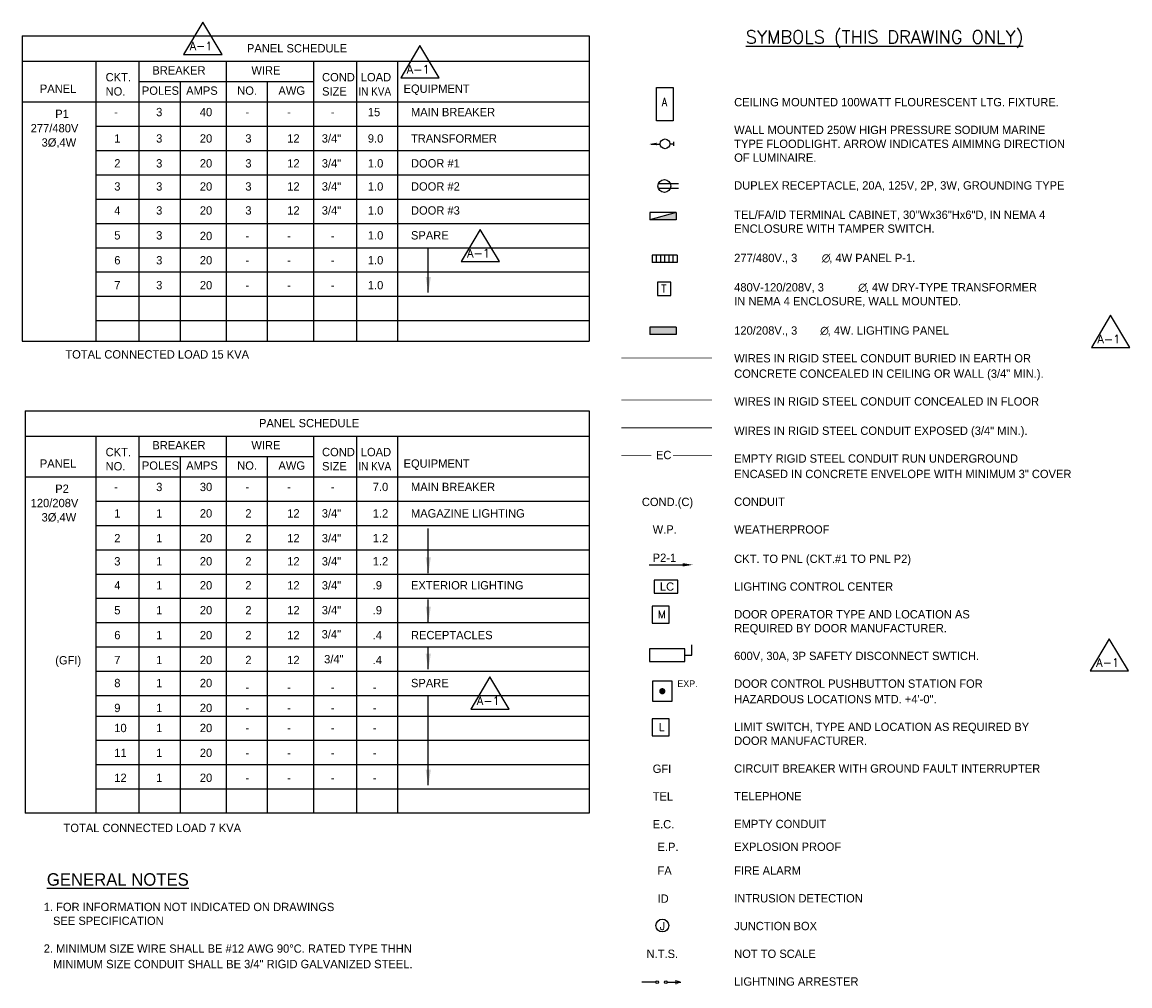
# Model space of a CAD drawing. Extents: x -520 to 3250, y 148 to 2911.
# Tile 4 of 4: x 1608 to 3205, y 1522 to 2911. Entities that reach past the tile are written whole.
import ezdxf
from ezdxf.enums import TextEntityAlignment as Align

# ---------------------------------------------------------------- set-up
doc = ezdxf.new("R2010")
doc.units = 0
doc.header["$LTSCALE"] = 112
doc.header["$MEASUREMENT"] = 0
doc.linetypes.add('CENTER2', pattern=[1.125, 0.75, -0.125, 0.125, -0.125])
doc.linetypes.add('HIDDEN2', pattern=[0.1875, 0.125, -0.0625])
for name, color, linetype in [('101', 1, 'CONTINUOUS'), ('102', 2, 'CONTINUOUS'), ('103', 3, 'CONTINUOUS'), ('E-TEXT', 3, 'CONTINUOUS'), ('ETEXT', 3, 'CONTINUOUS'), ('REV-A1', 2, 'CONTINUOUS')]:
    doc.layers.add(name, color=color, linetype=linetype)
doc.styles.add('L120', font='simplex.shx', dxfattribs={"height": 13.44})
doc.styles.add('SIMPLEX', font='SIMPLEX.shx', dxfattribs={"width": 0.8, "height": 1.322835})
doc.styles.get("Standard").update_dxf_attribs({"font": 'sx-frac.shx'})

# ---------------------------------------------------------------- blocks, each defined once
blk = doc.blocks.new('A-1')
at = {"layer": 'REV-A1'}
blk.add_lwpolyline([(-28, -19.2), (27.5, -19.2), (-0.3, 27.2)], close=True, dxfattribs=at)
at = {"layer": 'REV-A1', "style": 'L120'}
blk.add_text('A-1', height=12, dxfattribs=at).set_placement((-2.8, -13.2), align=Align.CENTER)

msp = doc.modelspace()

# ---------------------------------------------------------------- linework, layer by layer
at = {"layer": '101'}
for p, q in [((1607.5, 2891.8), (1607.5, 2451.5)), ((1607.5, 2855), (2424.8, 2855)), ((1607.5, 2796.5), (2424.8, 2796.5)), ((1713.6, 2761.3), (2424.8, 2761.3)), ((1713.6, 2726.3), (2424.8, 2726.3)), ((1713.6, 2691.3), (2424.8, 2691.3)), ((1713.6, 2656.3), (2424.8, 2656.3)), ((1713.6, 2621.3), (2424.8, 2621.3)), ((1713.6, 2586.3), (2424.8, 2586.3)), ((1713.6, 2551.3), (2424.8, 2551.3)), ((1713.6, 2516.3), (2424.8, 2516.3)), ((1713.6, 2481.3), (2424.8, 2481.3)), ((1607.5, 2451.5), (2424.8, 2451.5)), ((1611.7, 2351.3), (1611.7, 1771.1)), ((1611.7, 2314.6), (2424.8, 2314.6)), ((1611.7, 2256.1), (2424.8, 2256.1)), ((1713.6, 2220.8), (2424.8, 2220.8)), ((1713.6, 2185.8), (2424.8, 2185.8)), ((1713.6, 2150.8), (2424.8, 2150.8)), ((2511.5, 2129.1), (2568.6, 2129.1)), ((1713.6, 2115.8), (2424.8, 2115.8)), ((1713.6, 2080.8), (2424.8, 2080.8)), ((1713.6, 2045.8), (2424.8, 2045.8)), ((1713.6, 2010.8), (2424.8, 2010.8)), ((1713.6, 1975.8), (2424.8, 1975.8)), ((1713.6, 1940.8), (2424.8, 1940.8)), ((1713.6, 1911.1), (2424.8, 1911.1)), ((1713.6, 1876.1), (2424.8, 1876.1)), ((1713.6, 1841.1), (2424.8, 1841.1)), ((1713.6, 1806.1), (2424.8, 1806.1))]:
    msp.add_line(p, q, dxfattribs=at)
for points in [[(1607.5, 2891.8), (2424.8, 2891.8), (2424.8, 2451.5)], [(1713.6, 2854.5), (1713.6, 2451.5)], [(1775.7, 2854.5), (1775.7, 2451.5)], [(1901.6, 2854.5), (1901.6, 2451.5)], [(2027.5, 2854.5), (2027.5, 2451.5)], [(2089.5, 2854.5), (2089.5, 2451.5)], [(2148.9, 2854.5), (2148.9, 2451.5)], [(1775.7, 2825.8), (2027.5, 2825.8)], [(1835.1, 2825.8), (1835.1, 2451.5)], [(1961, 2825.8), (1961, 2451.5)], [(1611.7, 2351.3), (2424.8, 2351.3), (2424.8, 1771.1), (1611.7, 1771.1)], [(1713.6, 2314.1), (1713.6, 1771.1)], [(1775.7, 2314.1), (1775.7, 1771.1)], [(1901.6, 2314.1), (1901.6, 1771.1)], [(2027.5, 2314.1), (2027.5, 1771.1)], [(2089.5, 2314.1), (2089.5, 1771.1)], [(2148.9, 2314.1), (2148.9, 1771.1)], [(1775.7, 2285.3), (2027.5, 2285.3)], [(1835.1, 2285.3), (1835.1, 1771.1)], [(1961, 2285.3), (1961, 1771.1)]]:
    msp.add_lwpolyline(points, dxfattribs=at)
msp.add_solid([(2560, 2131.5), (2560, 2126.7), (2574.5, 2129.1)], dxfattribs=at)
at = {"layer": '102', "color": 2, "elevation": 72}
msp.add_lwpolyline([(2521.9, 2817.4), (2545.9, 2817.4), (2545.9, 2769.4), (2521.9, 2769.4)], close=True, dxfattribs=at)
at = {"layer": '103', "color": 2}
for p, q in [((2514.3, 2735.7), (2527.8, 2735.7)), ((2541.5, 2736, 72), (2547, 2736, 72)), ((2547, 2733, 72), (2547, 2739, 72)), ((2524.9, 2678.6), (2554, 2678.6)), ((2524.9, 2678.6), (2542.7, 2678.6)), ((2524.9, 2678.6), (2544.7, 2678.6)), ((2524.9, 2672.1), (2554, 2672.1)), ((2550.6, 2637), (2512.5, 2626.6)), ((2550.6, 2637), (2512.5, 2637)), ((2512.5, 2637), (2512.5, 2626.6)), ((2550.6, 2637), (2550.6, 2626.6)), ((2550.6, 2626.6), (2512.5, 2626.6)), ((2551.7, 2575.5), (2515.7, 2575.5)), ((2515.7, 2575.5), (2515.7, 2565)), ((2521.7, 2575.5), (2521.7, 2565)), ((2527.7, 2575.5), (2527.7, 2565)), ((2533.7, 2575.5), (2533.7, 2565)), ((2539.7, 2575.5), (2539.7, 2565)), ((2545.7, 2575.5), (2545.7, 2565)), ((2551.7, 2575.5), (2551.7, 2565)), ((2551.7, 2565), (2515.7, 2565)), ((2523.6, 2536.5), (2523.6, 2517.3)), ((2542.8, 2536.5), (2523.6, 2536.5)), ((2542.8, 2517.3), (2542.8, 2536.5)), ((2523.6, 2517.3), (2542.8, 2517.3)), ((2512.5, 2471.6), (2512.5, 2461.2)), ((2550.6, 2471.6), (2512.5, 2471.6)), ((2550.6, 2461.2), (2512.5, 2461.2)), ((2550.6, 2471.6), (2550.6, 2461.2)), ((2516, 2069.6), (2516, 2045)), ((2540.6, 2069.6), (2516, 2069.6)), ((2540.6, 2045), (2540.6, 2069.6)), ((2516, 2045), (2540.6, 2045)), ((2544.9, 1961.3), (2516.1, 1961.3)), ((2516.1, 1961.3), (2516.1, 1932.5)), ((2544.9, 1932.5), (2544.9, 1961.3)), ((2516.1, 1932.5), (2544.9, 1932.5)), ((2540.6, 1907.1), (2516, 1907.1)), ((2516, 1907.1), (2516, 1882.5)), ((2540.6, 1882.5), (2540.6, 1907.1)), ((2516, 1882.5), (2540.6, 1882.5))]:
    msp.add_line(p, q, dxfattribs=at)
at = {"layer": '103', "color": 2, "linetype": 'CONTINUOUS', "const_width": 1}
for points in [[(2471.3, 2427.3), (2602, 2427.3)], [(2471.3, 2286.5), (2514.7, 2286.5)], [(2546, 2286.5), (2602, 2286.5)]]:
    msp.add_lwpolyline(points, dxfattribs=at)
at = {"layer": '103', "color": 2, "linetype": 'CENTER2', "const_width": 1}
msp.add_lwpolyline([(2471.3, 2366.8), (2602, 2366.8)], dxfattribs=at)
at = {"layer": '103', "color": 2, "linetype": 'HIDDEN2', "const_width": 1}
msp.add_lwpolyline([(2471.3, 2326.6), (2602, 2326.6)], dxfattribs=at)
at = {"layer": '103', "color": 2, "const_width": 4.5}
msp.add_lwpolyline([(2528.2, 1946.9, 1), (2532.7, 1946.9, 1)], format="xyb", close=True, dxfattribs=at)
at = {"layer": '103', "color": 2}
for centre, radius in [((2534.5, 2736, 72), 7), ((2533.4, 2675.2), 9.2), ((2530.5, 1609.1), 9.2)]:
    msp.add_circle(centre, radius, dxfattribs=at)
for points in [[(2522.4, 2733.9), (2522.4, 2737.6), (2511.3, 2735.7)], [(2512.5, 2626.6), (2550.6, 2637), (2550.6, 2626.6), (2550.6, 2637)], [(2512.5, 2471.6), (2550.6, 2471.6), (2512.5, 2461.2), (2550.6, 2461.2)]]:
    msp.add_solid(points, dxfattribs=at)
at = {"layer": 'E-TEXT', "color": 2}
for p, q in [((2193.1, 2521.6), (2193.1, 2586.3)), ((2193.1, 2117.3), (2193.1, 2181.6)), ((2193.1, 2046.5), (2193.1, 2079.1)), ((2573.2, 1998.9), (2573.2, 2013.8)), ((2193.1, 1978.5), (2193.1, 2011.1)), ((2563.1, 1998.9), (2573.2, 1998.9)), ((2193.1, 1811.4), (2193.1, 1940.8)), ((2521.1, 1527.5), (2500.9, 1527.5)), ((2537.4, 1527.5), (2557.3, 1527.5))]:
    msp.add_line(p, q, dxfattribs=at)
for points in [[(2518.7, 2088.2), (2553.1, 2088.2), (2553.1, 2106.9), (2518.7, 2106.9)], [(2511.9, 1989.5), (2563.1, 1989.5), (2563.1, 2008.2), (2511.9, 2008.2)]]:
    msp.add_lwpolyline(points, close=True, dxfattribs=at)
for points in [[(2550.1, 1530.3), (2550.1, 1524.8)], [(2552.2, 1529.5), (2552.2, 1525.5)], [(2554.2, 1528.8), (2554.2, 1526.3)]]:
    msp.add_lwpolyline(points, dxfattribs=at)
for centre in [(2523.1, 1527.5), (2535.5, 1527.5)]:
    msp.add_circle(centre, 1.95, dxfattribs=at)
for points in [[(2196.8, 2544.1), (2189.3, 2544.1), (2193.1, 2521.4)], [(2196.8, 2139.8), (2189.3, 2139.8), (2193.1, 2117.1)], [(2196.8, 2069), (2189.3, 2069), (2193.1, 2046.3)], [(2196.8, 2001), (2189.3, 2001), (2193.1, 1978.3)], [(2196.8, 1833.9), (2189.3, 1833.9), (2193.1, 1811.2)]]:
    msp.add_solid(points, dxfattribs=at)

# ---------------------------------------------------------------- block references
at = {"layer": 'REV-A1'}
for p in [(1868.3, 2884.2), (2181.3, 2850.5), (2268.3, 2585.5), (3177.1, 2461.7), (3175.3, 1995.4), (2282.3, 1940.3)]:
    msp.add_blockref('A-1', p, dxfattribs=at)

# ---------------------------------------------------------------- texts
at = {"layer": '101', "color": 2}
for s, p in [('1. FOR INFORMATION NOT INDICATED ON DRAWINGS', (1638.6, 1629.9)), ('   SEE SPECIFICATION', (1638.6, 1609.9)), ('2. MINIMUM SIZE WIRE SHALL BE #12 AWG 90°C. RATED TYPE THHN', (1638.6, 1569.9)), ('   MINIMUM SIZE CONDUIT SHALL BE 3/4" RIGID GALVANIZED STEEL.', (1638.6, 1547.6))]:
    msp.add_text(s, height=12, dxfattribs=at).set_placement(p)
at = {"layer": '103', "color": 2, "style": 'SIMPLEX'}
for s, p in [('T', (2528.9, 2521.8)), ('M', (2524, 2052.3)), ('L', (2525.6, 1889.9)), ('J', (2527.1, 1603))]:
    msp.add_text(s, height=11.1, dxfattribs=at).set_placement(p)
at = {"layer": '103', "color": 2}
msp.add_text('EXP.', height=9.6, dxfattribs=at).set_placement((2552.1, 1953))
at = {"layer": 'E-TEXT', "style": 'L120'}
msp.add_text('%%USYMBOLS (THIS DRAWING ONLY)', height=18.75, dxfattribs=at).set_placement((2650.8, 2880.7))
at = {"layer": 'E-TEXT', "color": 2}
for s, height, p in [('PANEL SCHEDULE', 12, (1931.6, 2867.8)), ('BREAKER', 12, (1795.2, 2835.9)), ('WIRE', 12, (1938, 2835.9)), ('CKT.', 12, (1727.8, 2826.1)), ('COND.', 12, (2039.9, 2826.1)), ('LOAD', 12, (2095.8, 2826.1)), ('PANEL', 12, (1633, 2809.5)), ('NO.', 12, (1727.8, 2805.6)), ('POLES', 12, (1780.1, 2806.7)), ('AMPS', 12, (1844, 2806.7)), ('NO.', 12, (1917.6, 2806.7)), ('AWG', 12, (1977, 2806.7)), ('SIZE', 12, (2039.9, 2805.6)), ('EQUIPMENT', 12, (2157.4, 2809.5)), ('P1', 12, (1655.2, 2773.2)), ('-', 12, (1740.3, 2775.8)), ('3', 12, (1800.7, 2775.8)), ('40', 12, (1863.7, 2775.8)), ('-', 12, (1929.3, 2775.8)), ('-', 12, (1989.7, 2775.8)), ('-', 12, (2052.6, 2775.8)), ('15', 12, (2105.9, 2775.8)), ('MAIN BREAKER', 12, (2168.1, 2775.8)), ('277/480V', 12, (1619.8, 2752.6)), ('1', 12, (1740.3, 2737.8)), ('3', 12, (1800.7, 2737.8)), ('20', 12, (1863.7, 2737.8)), ('3', 12, (1929.3, 2737.8)), ('12', 12, (1989.7, 2737.8)), ('3/4"', 12, (2039.5, 2737.8)), ('9.0', 12, (2105.9, 2737.8)), ('TRANSFORMER', 12, (2168.1, 2737.8)), ('3%%C,4W', 12, (1635.5, 2732)), ('2', 12, (1740.3, 2701.9)), ('3', 12, (1800.7, 2701.9)), ('20', 12, (1863.7, 2701.9)), ('3', 12, (1929.3, 2701.9)), ('12', 12, (1989.7, 2701.9)), ('3/4"', 12, (2039.5, 2701.9)), ('1.0', 12, (2105.9, 2701.9)), ('DOOR #1', 12, (2168.1, 2701.9)), ('3', 12, (1740.3, 2668.6)), ('3', 12, (1800.7, 2668.6)), ('20', 12, (1863.7, 2668.6)), ('3', 12, (1929.3, 2668.6)), ('12', 12, (1989.7, 2668.6)), ('3/4"', 12, (2039.5, 2668.6)), ('1.0', 12, (2105.9, 2668.6)), ('DOOR #2', 12, (2168.1, 2668.6)), ('4', 12, (1740.3, 2634)), ('3', 12, (1800.7, 2634)), ('20', 12, (1863.7, 2634)), ('3', 12, (1929.3, 2634)), ('12', 12, (1989.7, 2634)), ('3/4"', 12, (2039.5, 2634)), ('1.0', 12, (2105.9, 2634)), ('DOOR #3', 12, (2168.1, 2634)), ('5', 12, (1740.3, 2598.1)), ('3', 12, (1800.7, 2598.1)), ('20', 12, (1863.7, 2597.2)), ('1.0', 12, (2105.9, 2598.1)), ('SPARE', 12, (2168.1, 2598.1)), ('-', 12, (1929.3, 2597.2)), ('-', 12, (1989.7, 2597.2)), ('-', 12, (2052.6, 2597.2)), ('6', 12, (1740.3, 2562.2)), ('3', 12, (1800.7, 2562.2)), ('20', 12, (1863.7, 2562.2)), ('1.0', 12, (2105.9, 2562.2)), ('-', 12, (1929.3, 2562.2)), ('-', 12, (1989.7, 2562.2)), ('-', 12, (2052.6, 2562.2)), ('7', 12, (1740.3, 2526.3)), ('3', 12, (1800.7, 2526.3)), ('20', 12, (1863.7, 2526.3)), ('-', 12, (1929.3, 2526.3)), ('-', 12, (1989.7, 2526.3)), ('-', 12, (2052.6, 2526.3)), ('1.0', 12, (2105.9, 2526.3)), ('TOTAL CONNECTED LOAD 15 KVA', 12, (1669.8, 2426.5)), ('PANEL SCHEDULE', 12, (1949, 2327.4)), ('BREAKER', 12, (1795.2, 2295.5)), ('WIRE', 12, (1938, 2295.5)), ('CKT.', 12, (1727.8, 2285.7)), ('COND.', 12, (2039.9, 2285.7)), ('LOAD', 12, (2095.8, 2285.7)), ('EC', 12, (2521.3, 2281.4)), ('PANEL', 12, (1633, 2269.1)), ('NO.', 12, (1727.8, 2265.2)), ('POLES', 12, (1780.1, 2266.2)), ('AMPS', 12, (1844, 2266.2)), ('NO.', 12, (1917.6, 2266.2)), ('AWG', 12, (1977, 2266.2)), ('SIZE', 12, (2039.9, 2265.2)), ('EQUIPMENT', 12, (2157.4, 2269.1)), ('P2', 12, (1655.2, 2232.8)), ('-', 12, (1740.3, 2235.4)), ('3', 12, (1800.7, 2235.4)), ('30', 12, (1863.7, 2235.4)), ('-', 12, (1929.3, 2235.4)), ('-', 12, (1989.7, 2235.4)), ('-', 12, (2052.6, 2235.4)), ('7.0', 12, (2113, 2235.4)), ('MAIN BREAKER', 12, (2168.1, 2235.4)), ('120/208V', 12, (1619.8, 2212.2)), ('COND.(C)', 12, (2501, 2213.8)), ('3%%C,4W', 12, (1635.5, 2191.6)), ('1', 12, (1740.3, 2197.3)), ('1', 12, (1800.7, 2197.3)), ('20', 12, (1863.7, 2197.3)), ('2', 12, (1929.3, 2197.3)), ('12', 12, (1989.7, 2197.3)), ('3/4"', 12, (2039.5, 2197.3)), ('1.2', 12, (2113, 2197.3)), ('MAGAZINE LIGHTING', 12, (2168.1, 2197.3)), ('2', 12, (1740.3, 2161.5)), ('1', 12, (1800.7, 2161.5)), ('20', 12, (1863.7, 2161.5)), ('2', 12, (1929.3, 2161.5)), ('12', 12, (1989.7, 2161.5)), ('3/4"', 12, (2039.5, 2161.5)), ('1.2', 12, (2113, 2161.5)), ('W.P.', 12, (2516.6, 2174.2)), ('3', 12, (1740.3, 2128.2)), ('1', 12, (1800.7, 2128.2)), ('20', 12, (1863.7, 2128.2)), ('2', 12, (1929.3, 2128.2)), ('12', 12, (1989.7, 2128.2)), ('3/4"', 12, (2039.5, 2128.2)), ('1.2', 12, (2113, 2128.2)), ('P2-1', 12, (2516.6, 2133.3)), ('4', 12, (1740.3, 2093.6)), ('1', 12, (1800.7, 2093.6)), ('20', 12, (1863.7, 2093.6)), ('2', 12, (1929.3, 2093.6)), ('12', 12, (1989.7, 2093.6)), ('3/4"', 12, (2039.5, 2093.6)), ('.9', 12, (2113, 2093.6)), ('EXTERIOR LIGHTING', 12, (2168.1, 2093.6)), ('LC', 12, (2527, 2091.8)), ('5', 12, (1740.3, 2057.7)), ('1', 12, (1800.7, 2057.7)), ('20', 12, (1863.7, 2057.7)), ('2', 12, (1929.3, 2057.7)), ('12', 12, (1989.7, 2057.7)), ('3/4"', 12, (2039.5, 2057.7)), ('.9', 12, (2113, 2057.7)), ('6', 12, (1740.3, 2021.8)), ('1', 12, (1800.7, 2021.8)), ('20', 12, (1863.7, 2021.8)), ('2', 12, (1929.3, 2021.8)), ('12', 12, (1989.7, 2021.8)), ('3/4"', 12, (2039.3, 2023)), ('.4', 12, (2113, 2021.8)), ('RECEPTACLES', 12, (2168.1, 2021.8)), ('(GFI)', 12, (1655.2, 1985.5)), ('7', 12, (1740.3, 1985.9)), ('1', 12, (1800.7, 1985.9)), ('20', 12, (1863.7, 1985.9)), ('2', 12, (1929.3, 1985.9)), ('12', 12, (1989.7, 1985.9)), ('3/4"', 12, (2042.9, 1987.1)), ('.4', 12, (2113, 1985.9)), ('8', 12, (1740.3, 1952.7)), ('1', 12, (1800.7, 1952.7)), ('20', 12, (1863.7, 1952.7)), ('SPARE', 12, (2168.1, 1952.7)), ('-', 12, (1929.3, 1946.5)), ('-', 12, (1989.7, 1946.5)), ('-', 12, (2052.6, 1946.5)), ('-', 12, (2113, 1946.5)), ('9', 12, (1740.3, 1916.8)), ('1', 12, (1800.7, 1916.8)), ('20', 12, (1863.7, 1916.8)), ('-', 12, (1929.3, 1916.8)), ('-', 12, (1989.7, 1916.8)), ('-', 12, (2052.6, 1916.8)), ('-', 12, (2113, 1916.8)), ('10', 12, (1740.3, 1887.9)), ('1', 12, (1800.7, 1887.9)), ('20', 12, (1863.7, 1887.9)), ('-', 12, (1929.3, 1887.9)), ('-', 12, (1989.7, 1887.9)), ('-', 12, (2052.5, 1887.9)), ('-', 12, (2113, 1887.9)), ('11', 12, (1740.3, 1852)), ('1', 12, (1800.7, 1852)), ('20', 12, (1863.7, 1852)), ('-', 12, (1929.3, 1852)), ('-', 12, (1989.7, 1852)), ('-', 12, (2052.6, 1852)), ('-', 12, (2113, 1852)), ('GFI', 12, (2516.6, 1829.1)), ('12', 12, (1740.3, 1816.1)), ('1', 12, (1800.7, 1816.1)), ('20', 12, (1863.7, 1816.1)), ('-', 12, (1929.3, 1816.1)), ('-', 12, (1989.7, 1816.1)), ('-', 12, (2052.6, 1816.1)), ('-', 12, (2113, 1816.1)), ('TEL', 12, (2516.6, 1789.3)), ('E.C.', 12, (2516.6, 1749.1)), ('TOTAL CONNECTED LOAD 7 KVA', 12, (1667.2, 1743.8)), ('E.P.', 12, (2523.6, 1716.5)), ('FA', 12, (2523.6, 1682.2)), ('%%UGENERAL NOTES', 18, (1643.1, 1666.5)), ('ID', 12, (2523.6, 1641.9)), ('N.T.S.', 12, (2507.8, 1562.3))]:
    msp.add_text(s, height=height, dxfattribs=at).set_placement(p)
at = {"layer": 'E-TEXT', "color": 2, "width": 0.9}
for p in [(2092.2, 2805.6), (2092.2, 2265.2)]:
    msp.add_text('IN KVA', height=12, dxfattribs=at).set_placement(p)
at = {"layer": 'ETEXT', "color": 1, "style": 'SIMPLEX', "width": 0.8}
msp.add_text('A', height=12, dxfattribs=at).set_placement((2530, 2790.4))
at = {"layer": 'REV-A1', "color": 2}
for s, p in [('CEILING MOUNTED 100WATT FLOURESCENT LTG. FIXTURE.', (2634.1, 2790.1)), ('WALL MOUNTED 250W HIGH PRESSURE SODIUM MARINE', (2634.1, 2750.1)), ('TYPE FLOODLIGHT. ARROW INDICATES AIMIMNG DIRECTION', (2634.1, 2730.1)), ('OF LUMINAIRE.', (2634.1, 2710.1)), ('DUPLEX RECEPTACLE, 20A, 125V, 2P, 3W, GROUNDING TYPE', (2634.1, 2670.1)), ('TEL/FA/ID TERMINAL CABINET, 30"Wx36"Hx6"D, IN NEMA 4 ', (2634.1, 2627.8)), ('ENCLOSURE WITH TAMPER SWITCH.', (2634.1, 2607.8)), ('277/480V., 3', (2634.1, 2565.5)), ('∅', (2760.4, 2565.5)), (', 4W PANEL P-1.', (2771.2, 2565.5)), ('480V-120/208V, 3', (2634.1, 2523.2)), ('∅', (2813, 2523.2)), (', 4W DRY-TYPE TRANSFORMER', (2823.8, 2523.2)), ('IN NEMA 4 ENCLOSURE, WALL MOUNTED.', (2634.1, 2503.2)), ('120/208V., 3', (2634.1, 2460.9)), ('∅', (2758.1, 2460.9)), (', 4W. LIGHTING PANEL', (2769, 2460.9)), ('WIRES IN RIGID STEEL CONDUIT BURIED IN EARTH OR', (2634.1, 2420.9)), ('CONCRETE CONCEALED IN CEILING OR WALL (3/4" MIN.).', (2634.1, 2398.7)), ('WIRES IN RIGID STEEL CONDUIT CONCEALED IN FLOOR', (2634.1, 2358.7)), ('WIRES IN RIGID STEEL CONDUIT EXPOSED (3/4" MIN.).', (2634.1, 2316.4)), ('EMPTY RIGID STEEL CONDUIT RUN UNDERGROUND', (2634.1, 2276.4)), ('ENCASED IN CONCRETE ENVELOPE WITH MINIMUM 3" COVER', (2634.1, 2254.1)), ('CONDUIT', (2634.1, 2214.1)), ('WEATHERPROOF', (2634.1, 2174.1)), ('CKT. TO PNL (CKT.#1 TO PNL P2)', (2634.1, 2131.8)), ('LIGHTING CONTROL CENTER', (2634.1, 2091.8)), ('DOOR OPERATOR TYPE AND LOCATION AS', (2634.1, 2051.8)), ('REQUIRED BY DOOR MANUFACTURER.', (2634.1, 2031.8)), ('600V, 30A, 3P SAFETY DISCONNECT SWTICH.', (2634.1, 1991.8)), ('DOOR CONTROL PUSHBUTTON STATION FOR', (2634.1, 1951.8)), ('HAZARDOUS LOCATIONS MTD. +4\'-0".', (2634.1, 1929.5)), ('LIMIT SWITCH, TYPE AND LOCATION AS REQUIRED BY', (2634.1, 1889.5)), ('DOOR MANUFACTURER.', (2634.1, 1869.5)), ('CIRCUIT BREAKER WITH GROUND FAULT INTERRUPTER', (2634.1, 1829.5)), ('TELEPHONE', (2634.1, 1789.5)), ('EMPTY CONDUIT', (2634.1, 1749.5)), ('EXPLOSION PROOF', (2634.1, 1716.7)), ('FIRE ALARM', (2634.1, 1682.4)), ('INTRUSION DETECTION', (2634.1, 1642.4)), ('JUNCTION BOX', (2634.1, 1602.4)), ('NOT TO SCALE', (2634.1, 1562.4)), ('LIGHTNING ARRESTER', (2634.1, 1522.4))]:
    msp.add_text(s, height=12, dxfattribs=at).set_placement(p)

doc.saveas('drawing.dxf')
